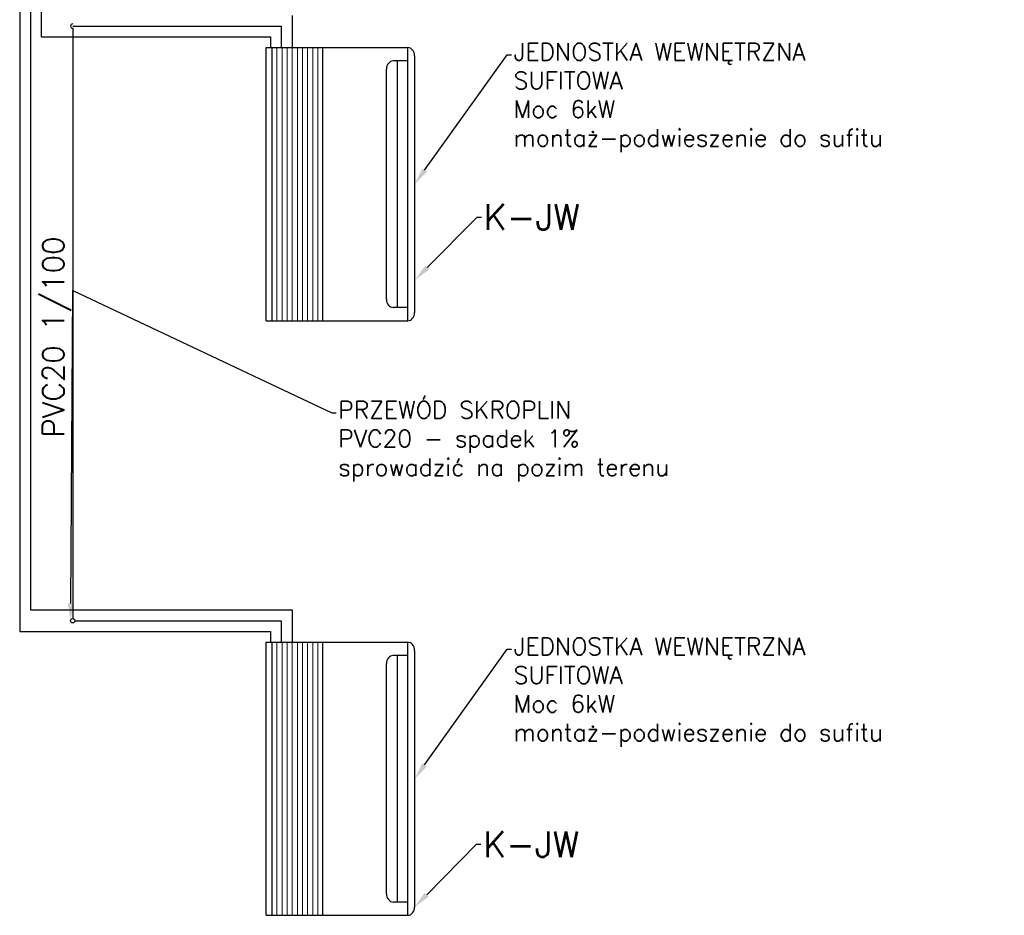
# Model space of a CAD drawing. Header units: centimetres. Extents: x 8435 to 34224, y 15581 to 23928.
# Tile 2 of 256: x 13252 to 13710, y 18794 to 19211. Entities that reach past the tile are written whole.
import ezdxf
from ezdxf import colors
from ezdxf.entities.mleader import LeaderData, LeaderLine
from ezdxf.enums import TextEntityAlignment as Align
from ezdxf.math import Vec2, Vec3

# ---------------------------------------------------------------- set-up
doc = ezdxf.new("R2010")
doc.units = ezdxf.units.CM
doc.header["$LTSCALE"] = 0.2
for name, color, linetype, lineweight in [('2DH_PLS_cchp', 215, 'Continuous', 30), ('2DH_PLS_cchz', 103, 'Continuous', 30), ('2DH_PLS_kan', 32, 'Continuous', 30), ('2DL_OBJ', 7, 'Continuous', 25), ('_ET_OPIS', 7, 'Continuous', 20), ('CP_DETAL', 33, 'Continuous', 9)]:
    doc.layers.add(name, color=color, linetype=linetype, lineweight=lineweight)
doc.styles.add('CP_ATTR', font='arial.ttf')
doc.styles.add('SIMPLEX', font='simplex.shx', dxfattribs={"height": 12})

# ---------------------------------------------------------------- blocks, each defined once
blk = doc.blocks.new('2v_cent007_0744_5u4dhky')
for p, q in [((-59.65, 69), (59.65, 69)), ((-63.5, 0), (-63.5, 65.84)), ((63.5, 65.84), (-63.5, 65.84)), ((-57.32, 65.84), (-57.32, 59.06)), ((57.32, 65.84), (57.32, 59.06)), ((57.32, 65.84), (57.32, 59.06)), ((63.5, 0), (63.5, 65.84)), ((-57.32, 60.84), (57.32, 60.84)), ((53.47, 55.9), (-53.47, 55.9)), ((63.5, 26.34), (-63.5, 26.34)), ((-63.5, 2.63), (63.5, 2.63)), ((63.5, 0), (-63.5, 0))]:
    blk.add_line(p, q)
for centre, start_param, end_param in [((-59.65, 65.84), -1.570796, 0), ((59.65, 65.84), -3.141593, -1.570796), ((-53.47, 59.06), 0, 1.570796), ((53.47, 59.06), 1.570796, 3.141593), ((53.47, 59.06), 1.570796, 3.141593)]:
    blk.add_ellipse(centre, major_axis=(-3.85, 0), ratio=0.821182, start_param=start_param, end_param=end_param)
at = {"layer": 'CP_DETAL'}
for p, q in [((63.5, 23.97), (-63.5, 23.97)), ((63.5, 21.6), (-63.5, 21.6)), ((63.5, 19.23), (-63.5, 19.23)), ((63.5, 16.85), (-63.5, 16.85)), ((63.5, 14.48), (-63.5, 14.48)), ((63.5, 12.11), (-63.5, 12.11)), ((63.5, 9.74), (-63.5, 9.74)), ((63.5, 7.37), (-63.5, 7.37)), ((63.5, 5), (-63.5, 5))]:
    blk.add_line(p, q, dxfattribs=at)
at = {"linetype": 'ByBlock', "style": 'CP_ATTR', "flags": 9}
for tag, p in [('ARTICLE', (-0.06, -0.42)), ('ORDER-NO', (-0.06, -0.46)), ('NAME', (-0.05, -0.36)), ('TEMPERATURE', (-0.05, -0.36)), ('NUMBER', (-0.05, -0.38)), ('GROUP', (-0.06, -0.4)), ('FLOW', (-0.05, -0.4)), ('CHARACTER', (-0.05, -0.42)), ('PRODUCT-TYPE', (-0.06, -0.44)), ('PRODUCER', (-0.06, -0.48)), ('CAPACITY_MAX', (-0.05, -0.5)), ('CAPACITY_COOL_KW', (-0.05, -0.52)), ('CAPACITY_HEAT_KW', (-0.05, -0.54)), ('OTHER', (-0.04, -0.38)), ('PN', (-0.04, -0.4)), ('DN', (-0.04, -0.44)), ('POWER', (-0.04, -0.46)), ('VOLTAGE', (-0.04, -0.48))]:
    blk.add_attdef(tag, text='', height=0.01, dxfattribs=at).set_placement(p, align=Align.MIDDLE_LEFT)

msp = doc.modelspace()

# ---------------------------------------------------------------- linework, layer by layer
at = {"layer": '2DH_PLS_cchp'}
for p, q in [((13251.6, 19488.55), (13251.6, 18926.16)), ((13261.6, 19488.55), (13261.6, 19202.66)), ((13261.6, 19202.66), (13368.26, 19202.66)), ((13368.26, 19202.66), (13368.26, 19197.66)), ((13251.6, 18926.16), (13368.26, 18926.16)), ((13368.26, 18926.16), (13368.26, 18921.16))]:
    msp.add_line(p, q, dxfattribs=at)
at = {"layer": '2DH_PLS_cchz'}
for p, q in [((13256.6, 19488.55), (13256.6, 18936.16)), ((13378.26, 19212.66), (13378.26, 19197.66)), ((13256.6, 18936.16), (13378.26, 18936.16)), ((13378.26, 18936.16), (13378.26, 18921.16))]:
    msp.add_line(p, q, dxfattribs=at)
at = {"layer": '2DH_PLS_kan'}
for p, q in [((13276.26, 19207.66), (13373.26, 19207.66)), ((13276.26, 19206.66), (13276.26, 18932.16)), ((13373.26, 19207.66), (13373.26, 19197.66)), ((13277.26, 18931.16), (13373.26, 18931.16)), ((13373.26, 18931.16), (13373.26, 18921.16))]:
    msp.add_line(p, q, dxfattribs=at)
msp.add_circle((13276.26, 18931.16), 1, dxfattribs=at)
msp.add_arc((13276.26, 19207.66), 1, 90, 270, dxfattribs=at)

# ---------------------------------------------------------------- block references
at = {"layer": '2DL_OBJ', "rotation": 270}
for p in [(13366.26, 19134.16), (13366.26, 18857.66)]:
    msp.add_blockref('2v_cent007_0744_5u4dhky', p, dxfattribs=at)

# ---------------------------------------------------------------- texts
at = {"insert": (13262.21, 19016.39), "char_height": 10, "attachment_point": 1, "rotation": 90, "style": 'SIMPLEX'}
msp.add_mtext_dynamic_manual_height_columns('\\pt150;PVC20 1/100', width=1984.7028, gutter_width=12.5, heights=[0], dxfattribs=at)

# ---------------------------------------------------------------- leaders
at = {"layer": '_ET_OPIS', "ltscale": 2}
ml = msp.add_multileader_mtext('Standard', dxfattribs=at)
ml.set_content('JEDNOSTKA WEWNĘTRZNA\\PSUFITOWA\\PMoc 6kW\\Pmontaż-podwieszenie do sufitu', color=256, style='SIMPLEX')
ml.set_leader_properties()
ml.build(insert=Vec2(0, 0))
ml.multileader.update_dxf_attribs({"dogleg_length": 2, "arrow_head_size": 8})
ctx = ml.context
ctx.base_point, ctx.char_height, ctx.arrow_head_size, ctx.landing_gap_size, ctx.plane_origin = Vec3(13480.34, 19194.38), 8, 8, 1, Vec3(13943.3, 19287.46)
notes = []
notes.append((ctx, [(1, (1, 1, 0), (13478.34, 19194.38), (1, 0), 2, [(1, [(13435.26, 19134.16)], 0, [])])]))
ctx.mtext.insert, ctx.mtext.width, ctx.mtext.defined_height, ctx.mtext.flow_direction = Vec3(13481.34, 19199.71), 213.052, 51.02, 5
ml = msp.add_multileader_mtext('Standard', dxfattribs=at)
ml.set_content('K-JW', color=256, style='SIMPLEX')
ml.set_leader_properties()
ml.build(insert=Vec2(0, 0))
ml.multileader.update_dxf_attribs({"dogleg_length": 2, "arrow_head_size": 8})
ctx = ml.context
ctx.base_point, ctx.char_height, ctx.arrow_head_size, ctx.landing_gap_size, ctx.plane_origin = Vec3(13466.32, 19118.89), 12, 8, 1, Vec3(14252.33, 19297.67)
notes.append((ctx, [(1, (1, 1, 0), (13464.32, 19118.89), (1, 0), 2, [(0, [(13435.55, 19089.72)], 0, [])])]))
ctx.mtext.insert, ctx.mtext.width, ctx.mtext.defined_height, ctx.mtext.flow_direction = Vec3(13467.32, 19124.89), 242.1891, 51.02, 5
ml = msp.add_multileader_mtext('Standard', dxfattribs=at)
ml.set_content('PRZEWÓD SKROPLIN\\PPVC20 - spadek 1% \\Psprowadzić na pozim terenu ', color=256, style='SIMPLEX')
ml.set_leader_properties()
ml.build(insert=Vec2(0, 0))
ml.multileader.update_dxf_attribs({"dogleg_length": 2, "arrow_head_size": 8})
ctx = ml.context
ctx.base_point, ctx.char_height, ctx.arrow_head_size, ctx.landing_gap_size, ctx.plane_origin = Vec3(13398.79, 19027.88), 8, 8, 1, Vec3(14092.04, 19139.11)
notes.append((ctx, [(1, (1, 1, 0), (13396.79, 19027.88), (1, 0), 2, [(1, [(13275.26, 18931.16), (13276.26, 19084.75)], 0, [])])]))
ctx.mtext.insert, ctx.mtext.width, ctx.mtext.defined_height, ctx.mtext.flow_direction = Vec3(13399.79, 19033.21), 242.1891, 51.02, 5
ml = msp.add_multileader_mtext('Standard', dxfattribs=at)
ml.set_content('JEDNOSTKA WEWNĘTRZNA\\PSUFITOWA\\PMoc 6kW\\Pmontaż-podwieszenie do sufitu', color=256, style='SIMPLEX')
ml.set_leader_properties()
ml.build(insert=Vec2(0, 0))
ml.multileader.update_dxf_attribs({"dogleg_length": 2, "arrow_head_size": 8})
ctx = ml.context
ctx.base_point, ctx.char_height, ctx.arrow_head_size, ctx.landing_gap_size, ctx.plane_origin = Vec3(13480.34, 18917.88), 8, 8, 1, Vec3(13943.3, 19010.96)
notes.append((ctx, [(1, (1, 1, 0), (13478.34, 18917.88), (1, 0), 2, [(1, [(13435.26, 18857.66)], 0, [])])]))
ctx.mtext.insert, ctx.mtext.width, ctx.mtext.defined_height, ctx.mtext.flow_direction = Vec3(13481.34, 18923.21), 213.052, 51.02, 5
ml = msp.add_multileader_mtext('Standard', dxfattribs=at)
ml.set_content('K-JW', color=256, style='SIMPLEX')
ml.set_leader_properties()
ml.build(insert=Vec2(0, 0))
ml.multileader.update_dxf_attribs({"dogleg_length": 2, "arrow_head_size": 8})
ctx = ml.context
ctx.base_point, ctx.char_height, ctx.arrow_head_size, ctx.landing_gap_size, ctx.plane_origin = Vec3(13466.03, 18827.18), 12, 8, 1, Vec3(14252.04, 19005.96)
notes.append((ctx, [(1, (1, 1, 0), (13464.03, 18827.18), (1, 0), 2, [(0, [(13435.26, 18798.01)], 0, [])])]))
ctx.mtext.insert, ctx.mtext.width, ctx.mtext.defined_height, ctx.mtext.flow_direction = Vec3(13467.03, 18833.18), 242.1891, 51.02, 5
for ctx, leaders in notes:
    for number, flags, end, landing, length, lines in leaders:
        leader = LeaderData()
        leader.index, (leader.has_last_leader_line, leader.has_dogleg_vector, leader.attachment_direction) = number, flags
        leader.last_leader_point, leader.dogleg_vector, leader.dogleg_length = Vec3(end), Vec3(landing), length
        for number, points, colour, breaks in lines:
            line = LeaderLine()
            line.index, line.vertices, line.color, line.breaks = number, Vec3.list(points), colors.encode_raw_color(colour), breaks
            leader.lines.append(line)
        ctx.leaders.append(leader)

doc.saveas('drawing.dxf')
